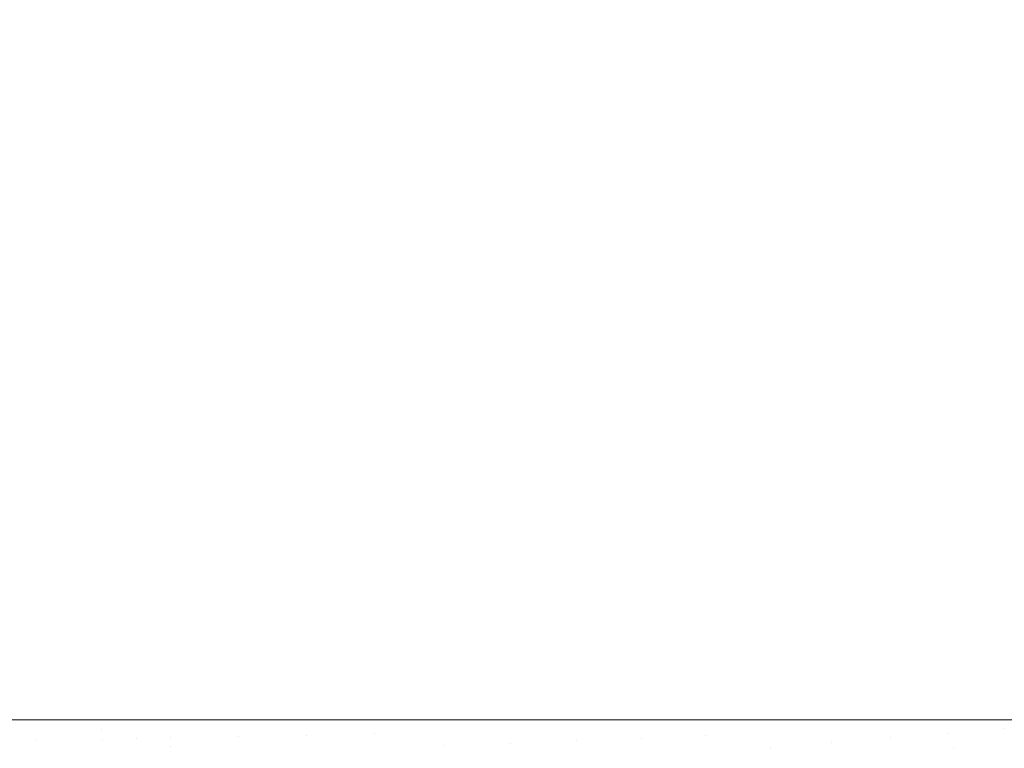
# Model space of a CAD drawing. Header units: centimetres. Extents: x -44.1 to 45.2, y 4.2 to 6.
# Tile 42 of 256: x -44.0277 to -43.9297, y 4.2974 to 4.3699. Entities that reach past the tile are written whole.
import ezdxf

# ---------------------------------------------------------------- set-up
doc = ezdxf.new("R2010")
doc.units = ezdxf.units.CM
doc.header["$LTSCALE"] = 2.54
doc.layers.add('Lucido design-1', color=7, linetype='Continuous')

# ---------------------------------------------------------------- blocks, each defined once
blk = doc.blocks.new('Gruppo-4-1')
at = {"color": 7, "linetype": 'Continuous', "lineweight": 9}
for points, invisible_edges in [([(-44.026161, 5.900212, -2276.245334), (-44.030279, 5.900212, -2276.247416), (-44.030279, 4.300212, -2276.247416), (-44.026161, 4.300212, -2276.245334)], 10), ([(-44.030279, 5.900212, -2276.996924), (-44.024183, 5.900212, -2277.000005), (-44.024183, 4.300212, -2277.000005), (-44.02945, 4.300212, -2276.997343)], 10), ([(-44.026161, 4.300212, -2276.245334), (-44.024183, 4.300212, -2276.244335), (-44.024183, 5.900212, -2276.244335), (-44.026161, 5.900212, -2276.245334)], 10), ([(-44.019506, 5.900212, -2276.242201), (-44.024183, 5.900212, -2276.244335), (-44.024183, 4.300212, -2276.244335), (-44.02285, 4.300212, -2276.243727)], 10), ([(-44.024183, 5.900212, -2277.000005), (-44.017214, 5.900212, -2277.003184), (-44.017214, 4.300212, -2277.003184), (-44.019506, 4.300212, -2277.002139)], 10), ([(-44.019506, 4.300212, -2277.002139), (-44.024183, 4.300212, -2277.000005), (-44.024183, 5.900212, -2277.000005)], 10), ([(-44.02285, 4.300212, -2276.243727), (-44.019506, 4.300212, -2276.242201), (-44.019506, 5.900212, -2276.242201)], 10), ([(-44.019506, 4.300212, -2276.242201), (-44.017214, 4.300212, -2276.241156), (-44.017214, 5.900212, -2276.241156), (-44.019506, 5.900212, -2276.242201)], 10), ([(-44.01277, 5.900212, -2276.239339), (-44.017214, 5.900212, -2276.241156), (-44.017214, 4.300212, -2276.241156), (-44.01277, 4.300212, -2276.239339)], 10), ([(-44.017214, 5.900212, -2277.003184), (-44.010088, 5.900212, -2277.006098), (-44.010088, 4.300212, -2277.006098), (-44.01277, 4.300212, -2277.005001)], 10), ([(-44.01277, 4.300212, -2277.005001), (-44.017214, 4.300212, -2277.003184), (-44.017214, 5.900212, -2277.003184)], 10), ([(-44.01277, 4.300212, -2276.239339), (-44.010088, 4.300212, -2276.238242), (-44.010088, 5.900212, -2276.238242), (-44.01277, 5.900212, -2276.239339)], 10), ([(-44.005984, 5.900212, -2276.236747), (-44.010088, 5.900212, -2276.238242), (-44.010088, 4.300212, -2276.238242), (-44.005984, 4.300212, -2276.236747)], 10), ([(-44.010088, 5.900212, -2277.006098), (-44.002424, 5.900212, -2277.00889), (-44.002424, 4.300212, -2277.00889), (-44.005984, 4.300212, -2277.007593)], 10), ([(-44.005984, 4.300212, -2277.007593), (-44.010088, 4.300212, -2277.006098), (-44.010088, 5.900212, -2277.006098)], 10), ([(-44.005984, 4.300212, -2276.236747), (-44.002424, 4.300212, -2276.23545), (-44.002424, 5.900212, -2276.23545), (-44.005984, 5.900212, -2276.236747)], 10), ([(-43.999185, 5.900212, -2276.23441), (-44.002424, 5.900212, -2276.23545), (-44.002424, 4.300212, -2276.23545), (-43.999185, 4.300212, -2276.23441)], 10), ([(-44.002424, 4.300212, -2277.00889), (-44.002424, 5.900212, -2277.00889), (-43.994234, 5.900212, -2277.01152), (-43.994234, 4.300212, -2277.01152)], 5), ([(-43.999185, 4.300212, -2276.23441), (-43.994234, 4.300212, -2276.23282), (-43.994234, 5.900212, -2276.23282), (-43.999185, 5.900212, -2276.23441)], 10), ([(-43.992405, 5.900212, -2276.23231), (-43.994234, 5.900212, -2276.23282), (-43.994234, 4.300212, -2276.23282), (-43.992405, 4.300212, -2276.23231)], 10), ([(-43.992405, 4.300212, -2277.01203), (-43.994234, 4.300212, -2277.01152), (-43.994234, 5.900212, -2277.01152), (-43.992405, 5.900212, -2277.01203)], 10), ([(-43.985668, 5.900212, -2276.230432), (-43.992405, 5.900212, -2276.23231), (-43.992405, 4.300212, -2276.23231), (-43.985668, 4.300212, -2276.230432)], 10), ([(-43.992405, 5.900212, -2277.01203), (-43.985668, 5.900212, -2277.013908), (-43.985668, 4.300212, -2277.013908), (-43.992405, 4.300212, -2277.01203)], 10), ([(-43.985668, 4.300212, -2276.230432), (-43.985527, 4.300212, -2276.230393), (-43.985527, 5.900212, -2276.230393), (-43.985668, 5.900212, -2276.230432)], 10), ([(-43.985668, 5.900212, -2277.013908), (-43.985527, 5.900212, -2277.013947), (-43.985527, 4.300212, -2277.013947), (-43.985668, 4.300212, -2277.013908)], 10), ([(-43.978982, 5.900212, -2276.228838), (-43.985527, 5.900212, -2276.230393), (-43.985527, 4.300212, -2276.230393), (-43.978982, 4.300212, -2276.228838)], 10), ([(-43.985527, 4.300212, -2277.013947), (-43.985527, 5.900212, -2277.013947), (-43.976326, 5.900212, -2277.016133), (-43.976326, 4.300212, -2277.016133)], 5), ([(-43.978982, 4.300212, -2276.228838), (-43.976326, 4.300212, -2276.228207), (-43.976326, 5.900212, -2276.228207), (-43.978982, 5.900212, -2276.228838)], 10), ([(-43.972388, 5.900212, -2276.227431), (-43.976326, 5.900212, -2276.228207), (-43.976326, 4.300212, -2276.228207), (-43.972388, 4.300212, -2276.227431)], 10), ([(-43.976326, 5.900212, -2277.016133), (-43.966668, 5.900212, -2277.018036), (-43.966668, 4.300212, -2277.018036), (-43.972388, 4.300212, -2277.016909)], 10), ([(-43.972388, 4.300212, -2277.016909), (-43.976326, 4.300212, -2277.016133), (-43.976326, 5.900212, -2277.016133)], 10), ([(-43.972388, 4.300212, -2276.227431), (-43.966668, 4.300212, -2276.226304), (-43.966668, 5.900212, -2276.226304), (-43.972388, 5.900212, -2276.227431)], 10), ([(-43.959528, 5.900212, -2276.225182), (-43.966668, 5.900212, -2276.226304), (-43.966668, 4.300212, -2276.226304), (-43.959528, 4.300212, -2276.225182)], 10), ([(-43.959528, 4.300212, -2277.019158), (-43.966668, 4.300212, -2277.018036), (-43.966668, 5.900212, -2277.018036), (-43.959528, 5.900212, -2277.019158)], 10), ([(-43.959528, 4.300212, -2276.225182), (-43.956606, 4.300212, -2276.224722), (-43.956606, 5.900212, -2276.224722), (-43.959528, 5.900212, -2276.225182)], 10), ([(-43.959528, 5.900212, -2277.019158), (-43.956606, 5.900212, -2277.019618), (-43.956606, 4.300212, -2277.019618), (-43.959528, 4.300212, -2277.019158)], 10), ([(-43.953287, 5.900212, -2276.224331), (-43.956606, 5.900212, -2276.224722), (-43.956606, 4.300212, -2276.224722), (-43.953287, 4.300212, -2276.224331)], 10), ([(-43.953287, 4.300212, -2277.020009), (-43.956606, 4.300212, -2277.019618), (-43.956606, 5.900212, -2277.019618), (-43.953287, 5.900212, -2277.020009)], 10), ([(-43.953287, 4.300212, -2276.224331), (-43.946204, 4.300212, -2276.223497), (-43.946204, 5.900212, -2276.223497), (-43.953287, 5.900212, -2276.224331)], 10), ([(-43.953287, 5.900212, -2277.020009), (-43.946204, 5.900212, -2277.020842), (-43.946204, 4.300212, -2277.020842), (-43.953287, 4.300212, -2277.020009)], 10), ([(-43.941231, 5.900212, -2276.223106), (-43.946204, 5.900212, -2276.223497), (-43.946204, 4.300212, -2276.223497), (-43.941231, 4.300212, -2276.223106)], 10), ([(-43.946204, 5.900212, -2277.020842), (-43.935545, 5.900212, -2277.021681), (-43.935545, 4.300212, -2277.021681), (-43.941231, 4.300212, -2277.021234)], 10), ([(-43.941231, 4.300212, -2277.021234), (-43.946204, 4.300212, -2277.020842), (-43.946204, 5.900212, -2277.020842)], 10), ([(-43.941231, 4.300212, -2276.223106), (-43.935545, 4.300212, -2276.222659), (-43.935545, 5.900212, -2276.222659), (-43.941231, 5.900212, -2276.223106)], 10), ([(-43.935545, 4.300212, -2276.222659), (-43.929791, 4.300212, -2276.22243), (-43.929791, 5.900212, -2276.22243), (-43.935435, 5.900212, -2276.222655)], 10), ([(-43.935435, 5.900212, -2276.222655), (-43.935545, 5.900212, -2276.222659), (-43.935545, 4.300212, -2276.222659)], 10), ([(-43.929791, 4.300212, -2277.02191), (-43.935435, 4.300212, -2277.021685), (-43.935545, 5.900212, -2277.021681), (-43.929791, 5.900212, -2277.02191)], 10), ([(-43.935435, 4.300212, -2277.021685), (-43.935545, 4.300212, -2277.021681), (-43.935545, 5.900212, -2277.021681)], 10), ([(-43.929791, 4.300212, -2276.22243), (-43.924719, 4.300212, -2276.222228), (-43.924719, 5.900212, -2276.222228), (-43.929791, 5.900212, -2276.22243)], 10), ([(-43.929791, 5.900212, -2277.02191), (-43.924719, 5.900212, -2277.022112), (-43.924719, 4.300212, -2277.022112), (-43.929791, 4.300212, -2277.02191)], 10), ([(-44.029401, 4.298119, -2276.246983), (-44.02612, 4.298182, -2276.245308), (-44.026161, 4.300212, -2276.245334), (-44.030279, 4.300212, -2276.247416)], 11), ([(-44.02945, 4.300212, -2276.997343), (-44.024183, 4.300212, -2277.000005), (-44.026161, 4.299205, -2276.999031), (-44.029443, 4.299174, -2276.997357)], 14), ([(-44.024183, 4.300212, -2276.244335), (-44.026161, 4.300212, -2276.245334), (-44.02612, 4.298182, -2276.245308)], 10), ([(-44.019508, 4.299267, -2277.00217), (-44.026161, 4.299205, -2276.999031), (-44.024183, 4.300212, -2277.000005)], 11), ([(-44.02612, 4.298182, -2276.245308), (-44.022808, 4.298244, -2276.243704), (-44.024183, 4.300212, -2276.244335)], 11), ([(-44.022808, 4.298244, -2276.243704), (-44.02285, 4.300212, -2276.243727), (-44.024183, 4.300212, -2276.244335)], 9), ([(-44.024183, 4.300212, -2277.000005), (-44.019506, 4.300212, -2277.002139), (-44.019508, 4.299267, -2277.00217)], 10), ([(-44.022808, 4.298244, -2276.243704), (-44.01947, 4.298308, -2276.24217), (-44.019506, 4.300212, -2276.242201), (-44.02285, 4.300212, -2276.243727)], 11), ([(-44.019508, 4.299267, -2277.00217), (-44.019506, 4.300212, -2277.002139), (-44.017214, 4.300212, -2277.003184)], 9), ([(-44.017214, 4.300212, -2277.003184), (-44.016111, 4.298371, -2277.003636), (-44.019508, 4.299267, -2277.00217)], 11), ([(-44.017214, 4.300212, -2276.241156), (-44.019506, 4.300212, -2276.242201), (-44.01947, 4.298308, -2276.24217)], 10), ([(-44.017214, 4.300212, -2276.241156), (-44.01947, 4.298308, -2276.24217), (-44.012736, 4.298435, -2276.239306)], 11), ([(-44.012736, 4.298435, -2276.239306), (-44.01277, 4.300212, -2276.239339), (-44.017214, 4.300212, -2276.241156)], 9), ([(-44.017214, 4.300212, -2277.003184), (-44.01277, 4.300212, -2277.005001), (-44.012736, 4.298435, -2277.005034), (-44.016111, 4.298371, -2277.003636)], 14), ([(-44.010088, 4.300212, -2276.238242), (-44.01277, 4.300212, -2276.239339), (-44.012736, 4.298435, -2276.239306)], 10), ([(-44.012736, 4.298435, -2277.005034), (-44.01277, 4.300212, -2277.005001), (-44.010088, 4.300212, -2277.006098)], 9), ([(-44.010088, 4.300212, -2276.238242), (-44.012736, 4.298435, -2276.239306), (-44.005954, 4.298564, -2276.23671)], 11), ([(-44.005954, 4.298564, -2277.00763), (-44.012736, 4.298435, -2277.005034), (-44.010088, 4.300212, -2277.006098)], 11), ([(-44.005954, 4.298564, -2276.23671), (-44.005984, 4.300212, -2276.236747), (-44.010088, 4.300212, -2276.238242)], 9), ([(-44.010088, 4.300212, -2277.006098), (-44.005984, 4.300212, -2277.007593), (-44.005954, 4.298564, -2277.00763)], 10), ([(-44.002424, 4.300212, -2276.23545), (-44.005984, 4.300212, -2276.236747), (-44.005954, 4.298564, -2276.23671)], 10), ([(-44.005954, 4.298564, -2277.00763), (-44.005984, 4.300212, -2277.007593), (-44.002424, 4.300212, -2277.00889)], 9), ([(-44.005954, 4.298564, -2276.23671), (-43.999157, 4.298693, -2276.234372), (-44.002424, 4.300212, -2276.23545)], 11), ([(-44.002424, 4.300212, -2277.00889), (-43.999157, 4.298693, -2277.009968), (-44.005954, 4.298564, -2277.00763)], 11), ([(-43.999157, 4.298693, -2276.234372), (-43.999185, 4.300212, -2276.23441), (-44.002424, 4.300212, -2276.23545)], 9), ([(-43.999157, 4.298693, -2277.009968), (-44.002424, 4.300212, -2277.00889), (-43.994234, 4.300212, -2277.01152)], 9), ([(-43.994234, 4.300212, -2276.23282), (-43.999185, 4.300212, -2276.23441), (-43.999157, 4.298693, -2276.234372)], 10), ([(-43.999157, 4.298693, -2276.234372), (-43.992376, 4.298821, -2276.232282), (-43.994234, 4.300212, -2276.23282)], 11), ([(-43.994234, 4.300212, -2277.01152), (-43.992376, 4.298821, -2277.012058), (-43.999157, 4.298693, -2277.009968)], 11), ([(-43.992376, 4.298821, -2276.232282), (-43.992405, 4.300212, -2276.23231), (-43.994234, 4.300212, -2276.23282)], 9), ([(-43.994234, 4.300212, -2277.01152), (-43.992405, 4.300212, -2277.01203), (-43.992376, 4.298821, -2277.012058)], 10), ([(-43.985668, 4.300212, -2276.230432), (-43.992405, 4.300212, -2276.23231), (-43.992376, 4.298821, -2276.232282)], 10), ([(-43.992376, 4.298821, -2277.012058), (-43.992405, 4.300212, -2277.01203), (-43.985668, 4.300212, -2277.013908)], 9), ([(-43.992376, 4.298821, -2276.232282), (-43.99226, 4.297388, -2276.232282), (-43.98553, 4.297647, -2276.230429), (-43.985668, 4.300212, -2276.230432)], 15), ([(-43.985668, 4.300212, -2277.013908), (-43.98553, 4.297647, -2277.013911), (-43.99226, 4.297388, -2277.012058), (-43.992376, 4.298821, -2277.012058)], 15), ([(-43.985527, 4.300212, -2276.230393), (-43.985668, 4.300212, -2276.230432), (-43.98553, 4.297647, -2276.230429)], 10), ([(-43.98553, 4.297647, -2277.013911), (-43.985668, 4.300212, -2277.013908), (-43.985527, 4.300212, -2277.013947)], 9), ([(-43.98553, 4.297647, -2276.230429), (-43.978866, 4.297904, -2276.228801), (-43.978982, 4.300212, -2276.228838)], 11), ([(-43.978982, 4.300212, -2276.228838), (-43.985527, 4.300212, -2276.230393), (-43.98553, 4.297647, -2276.230429)], 10), ([(-43.978866, 4.297904, -2277.015539), (-43.98553, 4.297647, -2277.013911), (-43.985527, 4.300212, -2277.013947)], 11), ([(-43.985527, 4.300212, -2277.013947), (-43.976326, 4.300212, -2277.016133), (-43.978866, 4.297904, -2277.015539)], 10), ([(-43.976326, 4.300212, -2276.228207), (-43.978982, 4.300212, -2276.228838), (-43.978866, 4.297904, -2276.228801)], 10), ([(-43.976326, 4.300212, -2276.228207), (-43.978866, 4.297904, -2276.228801), (-43.972286, 4.298158, -2276.227386)], 11), ([(-43.972286, 4.298158, -2277.016954), (-43.978866, 4.297904, -2277.015539), (-43.976326, 4.300212, -2277.016133)], 11), ([(-43.972286, 4.298158, -2276.227386), (-43.972388, 4.300212, -2276.227431), (-43.976326, 4.300212, -2276.228207)], 9), ([(-43.976326, 4.300212, -2277.016133), (-43.972388, 4.300212, -2277.016909), (-43.972286, 4.298158, -2277.016954)], 10), ([(-43.966668, 4.300212, -2276.226304), (-43.972388, 4.300212, -2276.227431), (-43.972286, 4.298158, -2276.227386)], 10), ([(-43.972286, 4.298158, -2277.016954), (-43.972388, 4.300212, -2277.016909), (-43.966668, 4.300212, -2277.018036)], 9), ([(-43.972286, 4.298158, -2276.227386), (-43.965809, 4.298407, -2276.22617), (-43.966668, 4.300212, -2276.226304)], 11), ([(-43.966668, 4.300212, -2277.018036), (-43.965809, 4.298407, -2277.01817), (-43.972286, 4.298158, -2277.016954)], 11), ([(-43.959528, 4.300212, -2276.225182), (-43.966668, 4.300212, -2276.226304), (-43.965809, 4.298407, -2276.22617)], 10), ([(-43.965809, 4.298407, -2277.01817), (-43.966668, 4.300212, -2277.018036), (-43.959528, 4.300212, -2277.019158)], 9), ([(-43.965809, 4.298407, -2276.22617), (-43.95945, 4.298653, -2276.225141), (-43.959528, 4.300212, -2276.225182)], 11), ([(-43.959528, 4.300212, -2277.019158), (-43.95945, 4.298653, -2277.019198), (-43.965809, 4.298407, -2277.01817)], 11), ([(-43.956606, 4.300212, -2276.224722), (-43.959528, 4.300212, -2276.225182), (-43.95945, 4.298653, -2276.225141)], 10), ([(-43.95945, 4.298653, -2277.019198), (-43.959528, 4.300212, -2277.019158), (-43.956606, 4.300212, -2277.019618)], 9), ([(-43.95945, 4.298653, -2276.225141), (-43.959176, 4.297, -2276.225141), (-43.956606, 4.300212, -2276.224722)], 11), ([(-43.956606, 4.300212, -2277.019618), (-43.959176, 4.297, -2277.019198), (-43.95945, 4.298653, -2277.019198)], 11), ([(-43.956606, 4.300212, -2276.224722), (-43.959176, 4.297, -2276.225141), (-43.952989, 4.297495, -2276.224288)], 11), ([(-43.952989, 4.297495, -2277.020052), (-43.959176, 4.297, -2277.019198), (-43.956606, 4.300212, -2277.019618)], 11), ([(-43.952989, 4.297495, -2276.224288), (-43.953287, 4.300212, -2276.224331), (-43.956606, 4.300212, -2276.224722)], 9), ([(-43.956606, 4.300212, -2277.019618), (-43.953287, 4.300212, -2277.020009), (-43.952989, 4.297495, -2277.020052)], 10), ([(-43.953287, 4.300212, -2276.224331), (-43.952989, 4.297495, -2276.224288), (-43.94694, 4.297978, -2276.223596)], 11), ([(-43.94694, 4.297978, -2276.223596), (-43.946204, 4.300212, -2276.223497), (-43.953287, 4.300212, -2276.224331)], 9), ([(-43.953287, 4.300212, -2277.020009), (-43.946204, 4.300212, -2277.020842), (-43.94694, 4.297978, -2277.020744)], 10), ([(-43.94694, 4.297978, -2277.020744), (-43.952989, 4.297495, -2277.020052), (-43.953287, 4.300212, -2277.020009)], 11), ([(-43.946204, 4.300212, -2276.223497), (-43.94694, 4.297978, -2276.223596), (-43.941038, 4.29845, -2276.223055)], 11), ([(-43.941038, 4.29845, -2277.021285), (-43.94694, 4.297978, -2277.020744), (-43.946204, 4.300212, -2277.020842)], 11), ([(-43.941038, 4.29845, -2276.223055), (-43.941231, 4.300212, -2276.223106), (-43.946204, 4.300212, -2276.223497)], 9), ([(-43.946204, 4.300212, -2277.020842), (-43.941231, 4.300212, -2277.021234), (-43.941038, 4.29845, -2277.021285)], 10), ([(-43.935545, 4.300212, -2276.222659), (-43.941231, 4.300212, -2276.223106), (-43.941038, 4.29845, -2276.223055)], 10), ([(-43.941038, 4.29845, -2277.021285), (-43.941231, 4.300212, -2277.021234), (-43.935545, 4.300212, -2277.021681)], 9), ([(-43.941038, 4.29845, -2276.223055), (-43.935289, 4.298909, -2276.222653), (-43.935545, 4.300212, -2276.222659)], 11), ([(-43.935545, 4.300212, -2277.021681), (-43.934777, 4.297465, -2277.021687), (-43.940346, 4.296495, -2277.021285), (-43.941038, 4.29845, -2277.021285)], 15), ([(-43.929791, 4.300212, -2276.22243), (-43.935545, 4.300212, -2276.222659), (-43.935289, 4.298909, -2276.222653)], 10), ([(-43.935545, 4.300212, -2277.021681), (-43.935435, 4.300212, -2277.021685), (-43.934777, 4.297465, -2277.021687)], 10), ([(-43.934777, 4.297465, -2277.021687), (-43.935435, 4.300212, -2277.021685), (-43.929791, 4.300212, -2277.02191)], 9), ([(-43.935289, 4.298909, -2276.222653), (-43.929698, 4.299356, -2276.222378), (-43.929791, 4.300212, -2276.22243)], 11), ([(-43.929791, 4.300212, -2277.02191), (-43.929361, 4.298407, -2277.021962), (-43.934777, 4.297465, -2277.021687)], 11), ([(-43.924719, 4.300212, -2276.222228), (-43.929791, 4.300212, -2276.22243), (-43.929698, 4.299356, -2276.222378)], 10), ([(-43.929361, 4.298407, -2277.021962), (-43.929791, 4.300212, -2277.02191), (-43.924719, 4.300212, -2277.022112)], 9), ([(-44.029443, 4.299174, -2276.997357), (-44.026161, 4.299205, -2276.999031), (-44.02612, 4.298182, -2276.999031), (-44.029401, 4.298119, -2276.997357)], 15), ([(-44.019508, 4.299267, -2277.00217), (-44.01947, 4.298308, -2277.00217), (-44.02612, 4.298182, -2276.999031), (-44.026161, 4.299205, -2276.999031)], 15), ([(-44.016111, 4.298371, -2277.003636), (-44.01947, 4.298308, -2277.00217), (-44.019508, 4.299267, -2277.00217)], 11), ([(-43.935289, 4.298909, -2276.222653), (-43.941038, 4.29845, -2276.223055), (-43.940346, 4.296495, -2276.223055), (-43.934777, 4.297465, -2276.222653)], 15), ([(-43.934777, 4.297465, -2276.222653), (-43.929361, 4.298407, -2276.222378), (-43.929698, 4.299356, -2276.222378), (-43.935289, 4.298909, -2276.222653)], 15), ([(-44.029227, 4.295963, -2276.246983), (-44.025951, 4.296089, -2276.245308), (-44.02612, 4.298182, -2276.245308), (-44.029401, 4.298119, -2276.246983)], 15), ([(-44.029401, 4.298119, -2276.997357), (-44.02612, 4.298182, -2276.999031), (-44.026051, 4.297143, -2276.999031), (-44.02933, 4.297049, -2276.997357)], 15), ([(-44.026051, 4.297143, -2276.999031), (-44.02612, 4.298182, -2276.999031), (-44.01947, 4.298308, -2277.00217), (-44.019405, 4.297334, -2277.00217)], 15), ([(-44.022808, 4.298244, -2276.243704), (-44.02612, 4.298182, -2276.245308), (-44.025951, 4.296089, -2276.245308), (-44.022644, 4.296217, -2276.243704)], 15), ([(-44.019405, 4.297334, -2276.24217), (-44.01947, 4.298308, -2276.24217), (-44.022808, 4.298244, -2276.243704), (-44.022644, 4.296217, -2276.243704)], 15), ([(-44.012675, 4.297527, -2276.239306), (-44.012736, 4.298435, -2276.239306), (-44.01947, 4.298308, -2276.24217), (-44.019405, 4.297334, -2276.24217)], 15), ([(-44.019405, 4.297334, -2277.00217), (-44.01947, 4.298308, -2277.00217), (-44.016111, 4.298371, -2277.003636)], 11), ([(-44.016111, 4.298371, -2277.003636), (-44.015958, 4.296474, -2277.003636), (-44.019312, 4.296345, -2277.00217), (-44.019405, 4.297334, -2277.00217)], 15), ([(-44.016111, 4.298371, -2277.003636), (-44.012736, 4.298435, -2277.005034), (-44.012588, 4.296604, -2277.005034), (-44.015958, 4.296474, -2277.003636)], 15), ([(-44.005954, 4.298564, -2276.23671), (-44.012736, 4.298435, -2276.239306), (-44.012675, 4.297527, -2276.239306)], 11), ([(-44.005954, 4.298564, -2277.00763), (-44.005817, 4.296865, -2277.00763), (-44.012588, 4.296604, -2277.005034), (-44.012736, 4.298435, -2277.005034)], 15), ([(-44.012675, 4.297527, -2276.239306), (-44.012588, 4.296604, -2276.239306), (-44.005817, 4.296865, -2276.23671), (-44.005954, 4.298564, -2276.23671)], 15), ([(-44.005954, 4.298564, -2276.23671), (-44.005817, 4.296865, -2276.23671), (-43.999031, 4.297127, -2276.234372), (-43.999157, 4.298693, -2276.234372)], 15), ([(-43.999157, 4.298693, -2277.009968), (-43.999031, 4.297127, -2277.009968), (-44.005817, 4.296865, -2277.00763), (-44.005954, 4.298564, -2277.00763)], 15), ([(-43.999157, 4.298693, -2276.234372), (-43.999031, 4.297127, -2276.234372), (-43.99226, 4.297388, -2276.232282), (-43.992376, 4.298821, -2276.232282)], 15), ([(-43.992376, 4.298821, -2277.012058), (-43.99226, 4.297388, -2277.012058), (-43.999031, 4.297127, -2277.009968), (-43.999157, 4.298693, -2277.009968)], 15), ([(-43.978866, 4.297904, -2276.228801), (-43.98553, 4.297647, -2276.230429), (-43.985347, 4.296307, -2276.230429)], 11), ([(-43.985347, 4.296307, -2277.013911), (-43.98553, 4.297647, -2277.013911), (-43.978866, 4.297904, -2277.015539)], 11), ([(-43.985347, 4.296307, -2276.230429), (-43.985079, 4.294929, -2276.230429), (-43.978459, 4.295459, -2276.228801), (-43.978866, 4.297904, -2276.228801)], 15), ([(-43.978866, 4.297904, -2277.015539), (-43.978459, 4.295459, -2277.015539), (-43.985079, 4.294929, -2277.013911), (-43.985347, 4.296307, -2277.013911)], 15), ([(-43.972286, 4.298158, -2276.227386), (-43.978866, 4.297904, -2276.228801), (-43.978459, 4.295459, -2276.228801), (-43.971925, 4.295981, -2276.227386)], 15), ([(-43.971925, 4.295981, -2277.016954), (-43.978459, 4.295459, -2277.015539), (-43.978866, 4.297904, -2277.015539), (-43.972286, 4.298158, -2277.016954)], 15), ([(-43.971925, 4.295981, -2276.227386), (-43.965492, 4.296495, -2276.22617), (-43.965809, 4.298407, -2276.22617), (-43.972286, 4.298158, -2276.227386)], 15), ([(-43.972286, 4.298158, -2277.016954), (-43.965809, 4.298407, -2277.01817), (-43.965492, 4.296495, -2277.01817), (-43.971925, 4.295981, -2277.016954)], 15), ([(-43.965809, 4.298407, -2276.22617), (-43.965492, 4.296495, -2276.22617), (-43.959176, 4.297, -2276.225141), (-43.95945, 4.298653, -2276.225141)], 15), ([(-43.95945, 4.298653, -2277.019198), (-43.959176, 4.297, -2277.019198), (-43.965492, 4.296495, -2277.01817), (-43.965809, 4.298407, -2277.01817)], 15), ([(-43.94694, 4.297978, -2276.223596), (-43.952989, 4.297495, -2276.224288), (-43.952566, 4.296022, -2276.224288)], 11), ([(-43.952566, 4.296022, -2277.020052), (-43.952989, 4.297495, -2277.020052), (-43.94694, 4.297978, -2277.020744)], 11), ([(-43.952566, 4.296022, -2276.224288), (-43.95192, 4.29448, -2276.224288), (-43.946062, 4.2955, -2276.223596), (-43.94694, 4.297978, -2276.223596)], 15), ([(-43.94694, 4.297978, -2277.020744), (-43.946062, 4.2955, -2277.020744), (-43.95192, 4.29448, -2277.020052), (-43.952566, 4.296022, -2277.020052)], 15), ([(-43.946062, 4.2955, -2276.223596), (-43.940346, 4.296495, -2276.223055), (-43.941038, 4.29845, -2276.223055), (-43.94694, 4.297978, -2276.223596)], 15), ([(-43.94694, 4.297978, -2277.020744), (-43.941038, 4.29845, -2277.021285), (-43.940346, 4.296495, -2277.021285), (-43.946062, 4.2955, -2277.020744)], 15), ([(-43.933773, 4.295912, -2276.222653), (-43.928701, 4.297388, -2276.222378), (-43.929361, 4.298407, -2276.222378), (-43.934777, 4.297465, -2276.222653)], 15), ([(-43.934777, 4.297465, -2277.021687), (-43.929361, 4.298407, -2277.021962), (-43.928701, 4.297388, -2277.021962), (-43.933773, 4.295912, -2277.021687)], 15), ([(-44.019405, 4.297334, -2276.24217), (-44.019312, 4.296345, -2276.24217), (-44.012588, 4.296604, -2276.239306), (-44.012675, 4.297527, -2276.239306)], 15), ([(-43.992058, 4.295912, -2276.232282), (-43.99226, 4.297388, -2276.232282), (-43.999031, 4.297127, -2276.234372), (-43.998811, 4.295515, -2276.234372)], 15), ([(-43.998811, 4.295515, -2277.009968), (-43.999031, 4.297127, -2277.009968), (-43.99226, 4.297388, -2277.012058), (-43.992058, 4.295912, -2277.012058)], 15), ([(-43.985347, 4.296307, -2276.230429), (-43.98553, 4.297647, -2276.230429), (-43.99226, 4.297388, -2276.232282), (-43.992058, 4.295912, -2276.232282)], 15), ([(-43.992058, 4.295912, -2277.012058), (-43.99226, 4.297388, -2277.012058), (-43.98553, 4.297647, -2277.013911), (-43.985347, 4.296307, -2277.013911)], 15), ([(-43.952566, 4.296022, -2276.224288), (-43.952989, 4.297495, -2276.224288), (-43.959176, 4.297, -2276.225141), (-43.958676, 4.295259, -2276.225141)], 15), ([(-43.958676, 4.295259, -2277.019198), (-43.959176, 4.297, -2277.019198), (-43.952989, 4.297495, -2277.020052), (-43.952566, 4.296022, -2277.020052)], 15), ([(-43.934777, 4.297465, -2276.222653), (-43.940346, 4.296495, -2276.223055), (-43.93976, 4.295459, -2276.223055)], 11), ([(-43.933773, 4.295912, -2277.021687), (-43.938986, 4.294395, -2277.021285), (-43.940346, 4.296495, -2277.021285), (-43.934777, 4.297465, -2277.021687)], 15), ([(-43.93976, 4.295459, -2276.223055), (-43.938986, 4.294395, -2276.223055), (-43.933773, 4.295912, -2276.222653), (-43.934777, 4.297465, -2276.222653)], 15)]:
    blk.add_3dface(points, dxfattribs=dict(at, invisible_edges=invisible_edges))
blk = doc.blocks.new('Gruppo-5-1')
at = {"color": 7}
blk.add_blockref('Gruppo-4-1', (0, 0), dxfattribs=at)

msp = doc.modelspace()

# ---------------------------------------------------------------- block references
at = {"layer": 'Lucido design-1', "color": 7}
msp.add_blockref('Gruppo-5-1', (0, 0), dxfattribs=at)

doc.saveas('drawing.dxf')
